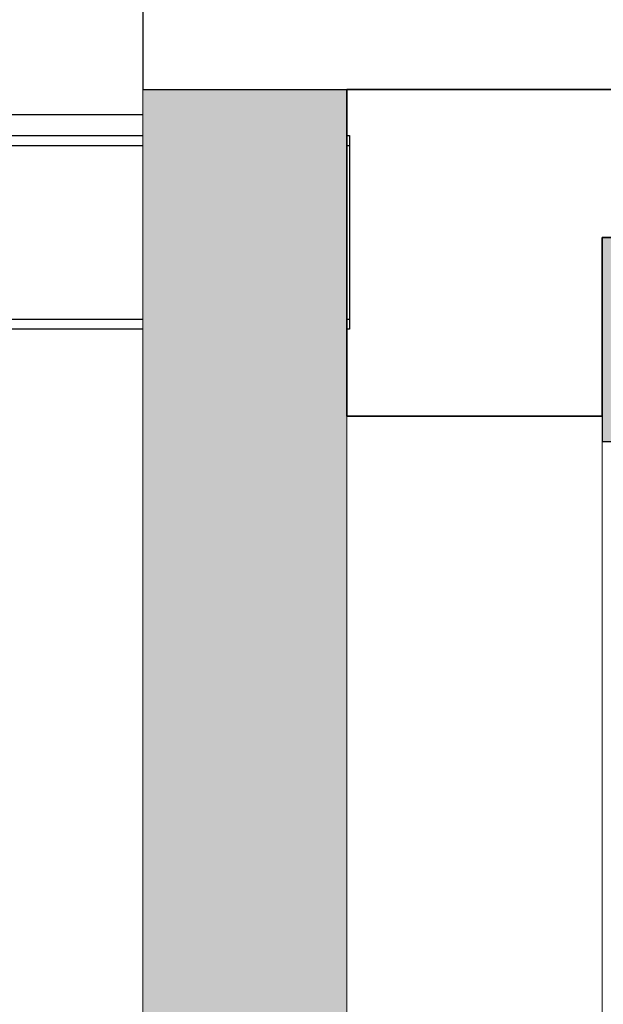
# Model space of a CAD drawing. Header units: millimetres. Extents: x 61846 to 198573, y 13020 to 52988.
# Tile 219 of 240: x 187125 to 187697, y 23714 to 24678. Entities that reach past the tile are written whole.
import ezdxf

# ---------------------------------------------------------------- set-up
doc = ezdxf.new("R2010")
doc.units = ezdxf.units.MM
for name, color, linetype, lineweight in [('A-FLOR', 192, 'Continuous', 50), ('A-ROOF', 132, 'Continuous', 35), ('A-WALL', 113, 'Continuous', 25), ('I-WALL', 2, 'Continuous', 25), ('S-BEAM', 12, 'Continuous', 35)]:
    doc.layers.add(name, color=color, linetype=linetype, lineweight=lineweight)

# ---------------------------------------------------------------- blocks, each defined once
blk = doc.blocks.new('Floor_28_PBT_FL_druklaag_d_60 __320__C30_37_2599623 - Floor_28_PBT_FL_druklaag_d_60 __320__C30_37_2599623-313883-GZ lierenkamer 4')
at = {"layer": 'A-FLOR', "color": 90, "lineweight": 35}
for p, q in [((-44418.79, 24610), (-48552, 24610)), ((-48552, 24610), (-48552, 24290)), ((-48302, 24290), (-48302, 24465)), ((-48302, 24465), (-48291, 24465)), ((-48552, 24290), (-48441.01, 24290)), ((-48441.01, 24290), (-48302, 24290))]:
    blk.add_line(p, q, dxfattribs=at)
blk = doc.blocks.new('Floor_28_PBT_FL_druklaag_d_60 __320__C30_37_2599623 - Floor_28_PBT_FL_druklaag_d_60 __320__C30_37_2599623-313887-GZ lierenkamer 4')
blk.add_blockref('Floor_28_PBT_FL_druklaag_d_60 __320__C30_37_2599623 - Floor_28_PBT_FL_druklaag_d_60 __320__C30_37_2599623-313883-GZ lierenkamer 4', (0, 0))
blk = doc.blocks.new('28_PBT_SF_staal_H-profiel_S355_HE200A 1643724 - 28_PBT_SF_staal_H-profiel_S355_HE200A 1643724-340697-GZ lierenkamer 4')
at = {"layer": 'S-BEAM', "color": 250, "lineweight": 25}
for p, q in [((-48949.82, 24555), (-48949.82, 24565)), ((-48949.82, 24565), (-48941.27, 24565)), ((-48928.32, 24565), (-48752, 24565)), ((-48552, 24565), (-48549.64, 24565)), ((-48549.64, 24565), (-48549.64, 24555)), ((-48949.82, 24555), (-48942.09, 24555)), ((-48930.04, 24555), (-48752, 24555)), ((-48552, 24555), (-48549.64, 24555)), ((-48549.64, 24555), (-48549.64, 24537)), ((-48549.64, 24537), (-48549.64, 24403)), ((-48549.64, 24403), (-48549.64, 24385)), ((-48943.94, 24385), (-48752, 24385)), ((-48552, 24385), (-48549.64, 24385)), ((-48549.64, 24385), (-48549.64, 24375)), ((-48752, 24375), (-48944.76, 24375)), ((-48549.64, 24375), (-48552, 24375))]:
    blk.add_line(p, q, dxfattribs=at)
blk = doc.blocks.new('28_PBT_SF_staal_L-profiel_S355_L200x200x20 1248202 - 28_PBT_SF_staal_L-profiel_S355_L200x200x20 1248202-333637-GZ lierenkamer 4')
at = {"layer": 'S-BEAM', "lineweight": 25}
blk.add_hatch(color=5, dxfattribs=at).paths.add_polyline_path([(-48302, 24265), (-48102, 24265), (-48102, 24276), (-48104.64, 24282.36), (-48111, 24285), (-48264, 24285), (-48276.73, 24290.27), (-48282, 24303), (-48282, 24456), (-48284.64, 24462.36), (-48291, 24465), (-48302, 24465), (-48302, 24348.08)])
at = {"layer": 'S-BEAM', "color": 250, "lineweight": 25}
for p, q in [((-48291, 24465), (-48302, 24465)), ((-48302, 24465), (-48302, 24265)), ((-48282, 24303), (-48282, 24456)), ((-48111, 24285), (-48264, 24285)), ((-48102, 24265), (-48102, 24276)), ((-48302, 24265), (-48102, 24265))]:
    blk.add_line(p, q, dxfattribs=at)
for centre, radius, start, end in [((-48291, 24456), 9, 0, 90), ((-48264, 24303), 18, 180, 270), ((-48111, 24276), 9, 0, 90)]:
    blk.add_arc(centre, radius, start, end, dxfattribs=at)
blk = doc.blocks.new('28_PBT_SF_toneeltoren_dakboog_28_PBT_SF_toneeltoren_dakboog as R - 28_PBT_SF_toneeltoren_dakboog_28_PBT_SF_toneeltoren_dakboog as R-332845-GZ lierenkamer 4')
at = {"layer": 'S-BEAM', "color": 250, "lineweight": 25}
blk.add_line((-48927.53, 24585.56), (-48752, 24585.56), dxfattribs=at)
blk = doc.blocks.new('TadP_A_CON_CONSTRUCTIE_rvt-6-GZ lierenkamer 4')
at = {"layer": 'I-WALL', "color": 10, "lineweight": 18}
for p, q in [((-48302, 24290), (-48552, 24290)), ((-48552, 24290), (-48552, 19730)), ((-48302, 19730), (-48302, 24290))]:
    blk.add_line(p, q, dxfattribs=at)
at = {"layer": 'A-FLOR', "color": 10, "lineweight": 18}
blk.add_blockref('Floor_28_PBT_FL_druklaag_d_60 __320__C30_37_2599623 - Floor_28_PBT_FL_druklaag_d_60 __320__C30_37_2599623-313887-GZ lierenkamer 4', (0, 0), dxfattribs=at)
at = {"layer": 'S-BEAM', "color": 10, "lineweight": 18}
for name in ['28_PBT_SF_toneeltoren_dakboog_28_PBT_SF_toneeltoren_dakboog as R - 28_PBT_SF_toneeltoren_dakboog_28_PBT_SF_toneeltoren_dakboog as R-332845-GZ lierenkamer 4', '28_PBT_SF_staal_H-profiel_S355_HE200A 1643724 - 28_PBT_SF_staal_H-profiel_S355_HE200A 1643724-340697-GZ lierenkamer 4', '28_PBT_SF_staal_L-profiel_S355_L200x200x20 1248202 - 28_PBT_SF_staal_L-profiel_S355_L200x200x20 1248202-333637-GZ lierenkamer 4']:
    blk.add_blockref(name, (0, 0), dxfattribs=at)
blk = doc.blocks.new('21_NOAHH_Wand_Wand-x 2797376 - 21_NOAHH_Wand_Wand-x-162290-GZ lierenkamer 4')
at = {"layer": 'A-WALL', "lineweight": 13}
blk.add_hatch(color=9, dxfattribs=at).paths.add_polyline_path([(-48640.48, 19930), (-48552, 19930), (-48552, 24610), (-48752, 24610), (-48752, 19930)])
at = {"layer": 'A-WALL', "color": 130, "lineweight": 13}
for p, q in [((-48612.62, 24610), (-48752, 24610)), ((-48752, 24610), (-48752, 22784.08)), ((-48752, 22784.08), (-48752, 24610)), ((-48752, 24610), (-48612.62, 24610)), ((-48552, 24610), (-48612.62, 24610)), ((-48612.62, 24610), (-48552, 24610)), ((-48552, 24610), (-48552, 22784.08)), ((-48552, 24610), (-48552, 22784.08))]:
    blk.add_line(p, q, dxfattribs=at)
blk = doc.blocks.new('21_NOAHH_Wand_Wand-x 2797376 - 21_NOAHH_Wand_Wand-x 2797376-162294-GZ lierenkamer 4')
blk.add_blockref('21_NOAHH_Wand_Wand-x 2797376 - 21_NOAHH_Wand_Wand-x-162290-GZ lierenkamer 4', (0, 0))
blk = doc.blocks.new('27_NOAHH_Dak_Dak-x 2914359 - 27_NOAHH_Dak_Dak-x 2914359-167801-GZ lierenkamer 4')
at = {"layer": 'A-ROOF', "color": 250, "lineweight": 25}
for p, q in [((-48752, 24910), (-48752, 24610)), ((-48752, 24610), (-45360, 24610))]:
    blk.add_line(p, q, dxfattribs=at)
blk = doc.blocks.new('TadP_A_BWK_BOUWKUNDE_rvt-6-GZ lierenkamer 4')
at = {"layer": 'A-ROOF', "color": 250, "lineweight": 25}
blk.add_blockref('27_NOAHH_Dak_Dak-x 2914359 - 27_NOAHH_Dak_Dak-x 2914359-167801-GZ lierenkamer 4', (0, 0), dxfattribs=at)
at = {"layer": 'A-WALL', "color": 250, "lineweight": 25}
blk.add_blockref('21_NOAHH_Wand_Wand-x 2797376 - 21_NOAHH_Wand_Wand-x 2797376-162294-GZ lierenkamer 4', (0, 0), dxfattribs=at)

msp = doc.modelspace()

# ---------------------------------------------------------------- block references
at = {"color": 210, "lineweight": 5}
for name in ['TadP_A_BWK_BOUWKUNDE_rvt-6-GZ lierenkamer 4', 'TadP_A_CON_CONSTRUCTIE_rvt-6-GZ lierenkamer 4']:
    msp.add_blockref(name, (235997.82, 0), dxfattribs=at)

doc.saveas('drawing.dxf')
